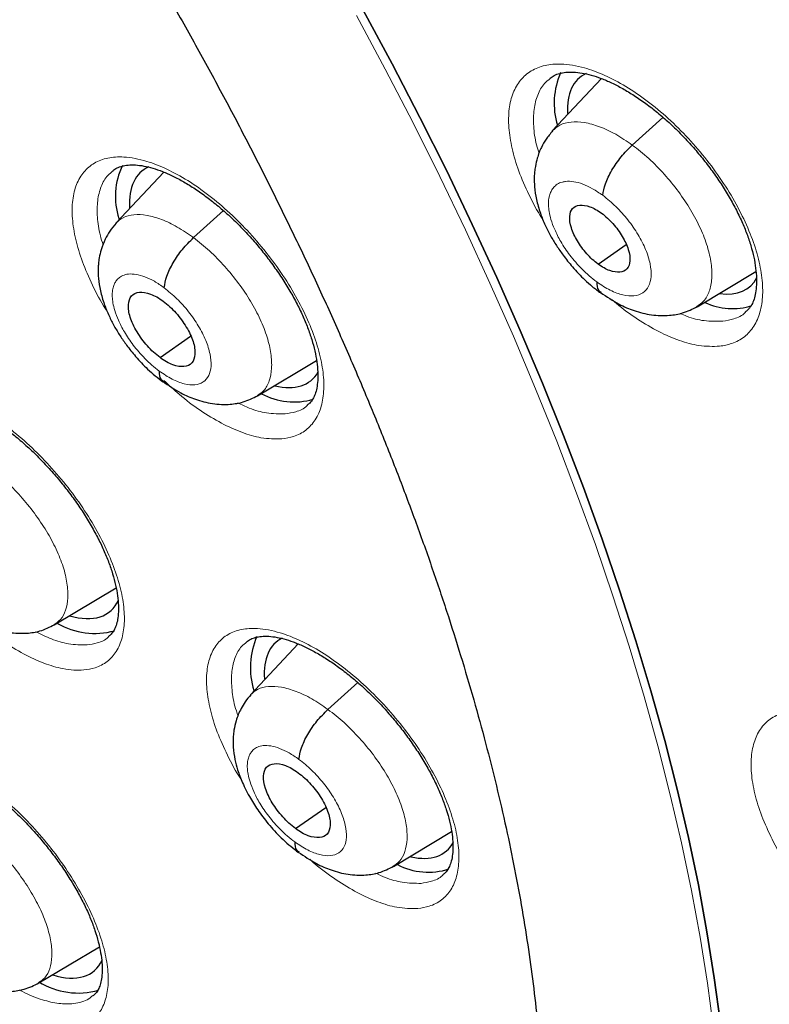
# Model space of a CAD drawing. Header units: millimetres. Extents: x 8 to 2230, y 12 to 2204.
# Tile 137 of 163: x 2064.17 to 2072.53, y 831.37 to 842.34. Entities that reach past the tile are written whole.
import ezdxf

# ---------------------------------------------------------------- set-up
doc = ezdxf.new("R2010")
doc.units = ezdxf.units.MM

msp = doc.modelspace()

# ---------------------------------------------------------------- linework, layer by layer
at = {"color": 7, "linetype": 'Continuous', "lineweight": 30}
for p, q in [((2070.662, 841.682), (2070.112, 841.1)), ((2071.005, 840.941), (2071.347, 841.25)), ((2065.78, 840.639), (2065.244, 840.071)), ((2066.111, 839.909), (2066.445, 840.21)), ((2070.624, 839.614), (2070.936, 839.831)), ((2071.728, 839.14), (2072.384, 839.532)), ((2065.738, 838.573), (2066.079, 838.81)), ((2066.826, 838.148), (2067.484, 838.541)), ((2064.559, 835.595), (2065.248, 836.007)), ((2067.28, 835.381), (2066.746, 834.816)), ((2067.611, 834.651), (2067.943, 834.952)), ((2067.249, 833.324), (2067.586, 833.559)), ((2068.341, 832.902), (2068.99, 833.29)), ((2064.386, 831.603), (2065.062, 832.007))]:
    msp.add_line(p, q, dxfattribs=at)
at = {"color": 252, "linetype": 'Continuous', "lineweight": 0, "flags": 128}
msp.add_lwpolyline([(2067.929, 842.384), (2068.25, 841.785), (2068.56, 841.187), (2068.859, 840.59), (2069.145, 839.995), (2069.418, 839.402), (2069.679, 838.812), (2069.927, 838.225), (2070.162, 837.642), (2070.384, 837.063), (2070.593, 836.489), (2070.788, 835.919), (2070.969, 835.355), (2071.137, 834.797), (2071.29, 834.246), (2071.429, 833.701), (2071.554, 833.164), (2071.665, 832.634), (2071.761, 832.113), (2071.843, 831.6), (2071.911, 831.096)], dxfattribs=at)
at = {"color": 7, "linetype": 'Continuous', "lineweight": 30, "flags": 128}
for points in [[(2068.005, 842.446), (2068.327, 841.847), (2068.637, 841.249), (2068.935, 840.652), (2069.221, 840.057), (2069.495, 839.464), (2069.756, 838.874), (2070.004, 838.287), (2070.239, 837.703), (2070.461, 837.124), (2070.669, 836.55), (2070.864, 835.98), (2071.046, 835.416), (2071.213, 834.858), (2071.367, 834.307), (2071.506, 833.762), (2071.631, 833.225), (2071.742, 832.695), (2071.838, 832.174), (2071.92, 831.661), (2071.987, 831.157)], [(2071.987, 831.157), (2071.92, 831.661), (2071.838, 832.174), (2071.742, 832.695), (2071.631, 833.225), (2071.506, 833.762), (2071.367, 834.307), (2071.213, 834.858), (2071.046, 835.416), (2070.864, 835.98), (2070.669, 836.55), (2070.461, 837.124), (2070.239, 837.703), (2070.004, 838.287), (2069.756, 838.874), (2069.495, 839.464), (2069.221, 840.057), (2068.935, 840.652), (2068.637, 841.249), (2068.327, 841.847), (2068.005, 842.446)]]:
    msp.add_lwpolyline(points, dxfattribs=at)
at = {"color": 7, "linetype": 'Continuous', "lineweight": 30}
for centre, radius, start, end in [((2070.994, 841.405), 0.86, 156.3737, 196.4568), ((2066.028, 840.369), 0.788, 154.0953, 198.3074), ((2072.123, 839.849), 0.73, 245.0089, 287.2123), ((2067.231, 838.838), 0.76, 241.6011, 286.4936), ((2065.01, 836.331), 0.832, 240.0935, 285.2378), ((2067.607, 835.121), 0.861, 156.3951, 197.411), ((2068.732, 833.591), 0.753, 242.5765, 287.6863), ((2064.828, 832.341), 0.85, 238.6098, 285.3668)]:
    msp.add_arc(centre, radius, start, end, dxfattribs=at)
for centre, major_axis, ratio, start_param, end_param in [((2071.366, 840.527), (-0.943, 1.17), 0.458154, 6.170424, 6.839748), ((2066.48, 839.485), (-0.941, 1.169), 0.457366, 6.158667, 6.848425), ((2071.366, 840.527), (-0.943, 1.17), 0.458154, 2.690502, 3.338879), ((2066.48, 839.485), (-0.941, 1.169), 0.457366, 2.609681, 3.316445), ((2064.236, 836.909), (-0.941, 1.169), 0.456328, 2.560303, 3.374415), ((2067.983, 834.238), (-0.942, 1.17), 0.456155, 6.180594, 6.852319), ((2067.983, 834.238), (-0.942, 1.17), 0.456155, 2.623599, 3.333172), ((2064.056, 832.905), (-0.941, 1.172), 0.455074, 2.553422, 3.367788)]:
    msp.add_ellipse(centre, major_axis=major_axis, ratio=ratio, start_param=start_param, end_param=end_param, dxfattribs=at)
for points, knots in [([(2091.276, 812.468), (2091.352, 812.528), (2091.502, 812.645), (2091.705, 812.812), (2091.885, 812.965), (2092.042, 813.104), (2092.188, 813.238), (2092.321, 813.363), (2092.441, 813.48), (2092.551, 813.59), (2092.662, 813.704), (2092.779, 813.827), (2092.894, 813.952), (2093.001, 814.072), (2093.099, 814.184), (2093.186, 814.287), (2093.287, 814.409), (2093.4, 814.548), (2093.526, 814.711), (2093.649, 814.875), (2093.771, 815.044), (2093.892, 815.217), (2094.011, 815.395), (2094.127, 815.575), (2094.24, 815.757), (2094.349, 815.941), (2094.46, 816.134), (2094.574, 816.343), (2094.696, 816.575), (2094.824, 816.835), (2094.97, 817.145), (2095.122, 817.496), (2095.273, 817.872), (2095.406, 818.233), (2095.521, 818.574), (2095.62, 818.888), (2095.686, 819.115), (2095.729, 819.269), (2095.757, 819.368), (2095.789, 819.488), (2095.825, 819.631), (2095.91, 819.976), (2096.028, 820.513), (2096.139, 821.146), (2096.215, 821.669), (2096.266, 822.082), (2096.308, 822.485), (2096.342, 822.879), (2096.367, 823.258), (2096.386, 823.613), (2096.398, 823.936), (2096.406, 824.224), (2096.409, 824.477), (2096.411, 824.692), (2096.41, 824.87), (2096.409, 824.998), (2096.408, 825.083), (2096.408, 825.142), (2096.406, 825.211), (2096.405, 825.304), (2096.402, 825.428), (2096.398, 825.582), (2096.392, 825.76), (2096.381, 826.036), (2096.362, 826.412), (2096.329, 826.899), (2096.286, 827.425), (2096.23, 827.991), (2096.16, 828.586), (2096.064, 829.307), (2095.935, 830.135), (2095.767, 831.063), (2095.589, 831.937), (2095.406, 832.757), (2095.22, 833.522), (2095.028, 834.264), (2094.83, 834.982), (2094.625, 835.685), (2094.371, 836.513), (2094.055, 837.486), (2093.661, 838.619), (2093.227, 839.789), (2092.752, 840.996), (2092.273, 842.149), (2091.796, 843.24), (2091.33, 844.265), (2090.836, 845.308), (2090.322, 846.354), (2089.749, 847.478), (2089.121, 848.665), (2088.436, 849.908), (2087.749, 851.11), (2087.062, 852.269), (2086.426, 853.31), (2085.843, 854.237), (2085.315, 855.058), (2084.778, 855.874), (2084.22, 856.705), (2083.615, 857.586), (2082.957, 858.521), (2082.243, 859.509), (2081.485, 860.532), (2080.682, 861.588), (2079.831, 862.676), (2079.035, 863.665), (2078.304, 864.552), (2077.649, 865.331), (2076.971, 866.121), (2076.271, 866.92), (2075.557, 867.717), (2074.843, 868.497), (2074.085, 869.308), (2073.293, 870.136), (2072.472, 870.973), (2071.689, 871.753), (2070.946, 872.476), (2070.244, 873.145), (2069.584, 873.761), (2069.039, 874.26), (2068.599, 874.657), (2068.26, 874.959), (2067.949, 875.234), (2067.674, 875.475), (2067.46, 875.661), (2067.3, 875.799), (2067.182, 875.9), (2067.058, 876.007), (2066.905, 876.138), (2066.708, 876.305), (2066.474, 876.502), (2066.207, 876.726), (2065.908, 876.973), (2065.577, 877.245), (2065.229, 877.528), (2064.878, 877.81), (2064.389, 878.198), (2063.775, 878.676), (2063.072, 879.211), (2062.437, 879.682), (2061.852, 880.108), (2061.265, 880.526), (2060.651, 880.955), (2059.998, 881.399), (2059.309, 881.857), (2058.593, 882.318), (2057.876, 882.767), (2057.181, 883.187), (2056.717, 883.462), (2056.485, 883.594), (2056.471, 883.602)], [0, 0, 0, 0, 0.0042077, 0.0082656, 0.0121942, 0.0159248, 0.0192828, 0.0222635, 0.025087, 0.0274445, 0.0301951, 0.0333074, 0.0363414, 0.0391559, 0.0417511, 0.0441273, 0.0462845, 0.0500415, 0.0536049, 0.057244, 0.060959, 0.0647457, 0.0685605, 0.0723922, 0.0762278, 0.0800446, 0.0838669, 0.0880517, 0.0927157, 0.0978595, 0.1034175, 0.1108565, 0.1178811, 0.1244908, 0.1306551, 0.136254, 0.141145, 0.1425561, 0.1442438, 0.1463224, 0.1487919, 0.151607, 0.164055, 0.1758629, 0.1825868, 0.189083, 0.1953511, 0.2013911, 0.2071965, 0.2125514, 0.217349, 0.2215892, 0.2252718, 0.2283967, 0.2309638, 0.232973, 0.2338958, 0.2346271, 0.2355301, 0.2368686, 0.2386424, 0.2408517, 0.2434653, 0.2462327, 0.2525492, 0.25933, 0.266575, 0.274284, 0.28244, 0.2906031, 0.303052, 0.3150371, 0.3265577, 0.3364509, 0.3459731, 0.3551243, 0.3639047, 0.3723252, 0.3807252, 0.3938239, 0.4072503, 0.4210066, 0.4350949, 0.4495177, 0.4610865, 0.4728647, 0.4848539, 0.4969042, 0.50868, 0.5232519, 0.5373587, 0.5509994, 0.5641721, 0.5768748, 0.586525, 0.5958834, 0.6050539, 0.614582, 0.6245464, 0.6355915, 0.6471277, 0.6591551, 0.6716742, 0.6846853, 0.6981888, 0.707561, 0.7171571, 0.7269774, 0.7370222, 0.7472853, 0.7573912, 0.7671239, 0.7789713, 0.7902141, 0.8008515, 0.8108829, 0.8203077, 0.8291254, 0.8373355, 0.8420902, 0.8466142, 0.8507949, 0.8544312, 0.8575189, 0.8592433, 0.8607325, 0.8621693, 0.8641563, 0.8667408, 0.8699231, 0.8733271, 0.8772235, 0.8816128, 0.8862861, 0.890855, 0.8953109, 0.9053658, 0.9147908, 0.9226729, 0.9300628, 0.9375455, 0.9454494, 0.9539496, 0.9628899, 0.9722711, 0.9818121, 0.9908807, 0.9994521, 1, 1, 1, 1]), ([(2048.207, 876.227), (2048.32, 876.162), (2048.646, 875.972), (2049.188, 875.649), (2049.833, 875.253), (2050.481, 874.844), (2051.13, 874.422), (2051.781, 873.987), (2052.433, 873.54), (2053.086, 873.081), (2053.74, 872.61), (2054.394, 872.127), (2055.048, 871.633), (2055.702, 871.127), (2056.356, 870.61), (2057.008, 870.082), (2057.66, 869.543), (2058.311, 868.993), (2058.96, 868.433), (2059.608, 867.863), (2060.253, 867.283), (2060.896, 866.694), (2061.537, 866.095), (2062.175, 865.487), (2062.81, 864.87), (2063.441, 864.244), (2064.069, 863.61), (2064.693, 862.967), (2065.312, 862.317), (2065.928, 861.659), (2066.539, 860.993), (2067.145, 860.321), (2067.746, 859.642), (2068.341, 858.956), (2068.931, 858.264), (2069.515, 857.565), (2070.093, 856.862), (2070.665, 856.152), (2071.23, 855.438), (2071.788, 854.718), (2072.34, 853.995), (2072.884, 853.266), (2073.42, 852.534), (2073.949, 851.799), (2074.471, 851.059), (2074.984, 850.317), (2075.488, 849.572), (2075.985, 848.825), (2076.472, 848.075), (2076.951, 847.324), (2077.42, 846.571), (2077.881, 845.816), (2078.331, 845.061), (2078.773, 844.305), (2079.204, 843.549), (2079.625, 842.793), (2080.036, 842.037), (2080.437, 841.282), (2080.827, 840.528), (2081.207, 839.775), (2081.576, 839.023), (2081.933, 838.274), (2082.28, 837.526), (2082.616, 836.781), (2082.94, 836.039), (2083.252, 835.3), (2083.553, 834.564), (2083.843, 833.832), (2084.12, 833.104), (2084.385, 832.381), (2084.639, 831.662), (2084.88, 830.947), (2085.109, 830.238), (2085.325, 829.535), (2085.53, 828.837), (2085.721, 828.145), (2085.9, 827.46), (2086.067, 826.781), (2086.221, 826.11), (2086.362, 825.445), (2086.49, 824.788), (2086.605, 824.139), (2086.708, 823.497), (2086.798, 822.864), (2086.874, 822.24), (2086.938, 821.624), (2086.989, 821.018), (2087.027, 820.42), (2087.052, 819.832), (2087.064, 819.254), (2087.064, 818.686), (2087.05, 818.128), (2087.024, 817.581), (2086.984, 817.044), (2086.932, 816.518), (2086.867, 816.004), (2086.79, 815.5), (2086.699, 815.008), (2086.597, 814.527), (2086.481, 814.058), (2086.353, 813.601), (2086.213, 813.156), (2086.06, 812.723), (2085.895, 812.303), (2085.717, 811.895), (2085.527, 811.499), (2085.325, 811.116), (2085.11, 810.746), (2084.884, 810.389), (2084.645, 810.045), (2084.394, 809.715), (2084.13, 809.397), (2083.856, 809.093), (2083.568, 808.804), (2083.361, 808.608), (2083.248, 808.512), (2083.237, 808.504)], [0, 0, 0, 0, 0.004666, 0.013525, 0.022386, 0.031248, 0.040111, 0.048976, 0.057841, 0.066707, 0.075574, 0.084443, 0.093312, 0.102182, 0.111052, 0.119924, 0.128796, 0.137669, 0.146543, 0.155417, 0.164292, 0.173167, 0.182043, 0.19092, 0.199797, 0.208674, 0.217552, 0.22643, 0.235308, 0.244187, 0.253065, 0.261944, 0.270824, 0.279703, 0.288583, 0.297462, 0.306342, 0.315222, 0.324102, 0.332981, 0.341861, 0.350741, 0.35962, 0.3685, 0.377379, 0.386258, 0.395137, 0.404015, 0.412893, 0.421771, 0.430649, 0.439526, 0.448402, 0.457279, 0.466154, 0.47503, 0.483904, 0.492778, 0.501652, 0.510525, 0.519397, 0.528268, 0.537138, 0.546008, 0.554877, 0.563745, 0.572611, 0.581477, 0.590342, 0.599206, 0.608069, 0.61693, 0.62579, 0.634649, 0.643507, 0.652364, 0.661219, 0.670073, 0.678925, 0.687776, 0.696626, 0.705475, 0.714322, 0.723168, 0.732013, 0.740858, 0.749701, 0.758543, 0.767386, 0.776228, 0.78507, 0.793912, 0.802755, 0.8116, 0.820446, 0.829295, 0.838147, 0.847003, 0.855864, 0.864731, 0.873605, 0.882487, 0.891378, 0.90028, 0.909194, 0.918121, 0.927061, 0.936017, 0.944988, 0.953975, 0.962977, 0.971994, 0.981025, 0.990068, 0.99912, 1, 1, 1, 1]), ([(2053.665, 856.772), (2053.746, 856.708), (2053.983, 856.523), (2054.375, 856.207), (2054.84, 855.822), (2055.304, 855.427), (2055.766, 855.021), (2056.227, 854.605), (2056.686, 854.179), (2057.142, 853.745), (2057.595, 853.301), (2058.046, 852.848), (2058.492, 852.388), (2058.935, 851.919), (2059.373, 851.443), (2059.807, 850.96), (2060.235, 850.47), (2060.659, 849.974), (2061.076, 849.472), (2061.487, 848.964), (2061.892, 848.451), (2062.29, 847.934), (2062.681, 847.412), (2063.065, 846.887), (2063.441, 846.358), (2063.809, 845.826), (2064.168, 845.291), (2064.519, 844.755), (2064.862, 844.217), (2065.195, 843.677), (2065.518, 843.137), (2065.832, 842.596), (2066.136, 842.056), (2066.43, 841.516), (2066.714, 840.978), (2066.986, 840.44), (2067.249, 839.905), (2067.5, 839.372), (2067.74, 838.842), (2067.968, 838.315), (2068.185, 837.792), (2068.391, 837.274), (2068.584, 836.76), (2068.766, 836.251), (2068.935, 835.747), (2069.093, 835.25), (2069.238, 834.759), (2069.371, 834.275), (2069.491, 833.798), (2069.6, 833.329), (2069.695, 832.869), (2069.779, 832.416), (2069.849, 831.973), (2069.908, 831.539), (2069.954, 831.115), (2069.988, 830.701), (2070.01, 830.297), (2070.02, 829.905), (2070.017, 829.523), (2070.004, 829.152), (2069.978, 828.794), (2069.941, 828.447), (2069.892, 828.112), (2069.833, 827.789), (2069.762, 827.479), (2069.681, 827.18), (2069.589, 826.895), (2069.486, 826.621), (2069.373, 826.36), (2069.249, 826.11), (2069.114, 825.873), (2068.967, 825.647), (2068.809, 825.433), (2068.64, 825.231), (2068.457, 825.041), (2068.299, 824.894), (2068.198, 824.815), (2068.167, 824.79)], [0, 0, 0, 0, 0.00708, 0.020534, 0.033994, 0.047461, 0.060933, 0.074412, 0.087895, 0.101384, 0.114876, 0.128373, 0.141872, 0.155375, 0.16888, 0.182388, 0.195897, 0.209408, 0.222919, 0.236431, 0.249944, 0.263456, 0.276967, 0.290478, 0.303987, 0.317494, 0.330999, 0.344502, 0.358001, 0.371497, 0.384989, 0.398477, 0.41196, 0.425438, 0.43891, 0.452376, 0.465836, 0.479288, 0.492732, 0.506168, 0.519596, 0.533014, 0.546422, 0.55982, 0.573207, 0.586582, 0.599946, 0.613297, 0.626635, 0.639961, 0.653273, 0.666573, 0.679859, 0.693134, 0.706397, 0.71965, 0.732895, 0.746134, 0.75937, 0.772606, 0.785847, 0.799098, 0.812368, 0.825665, 0.839, 0.852387, 0.86584, 0.879379, 0.893024, 0.906796, 0.920721, 0.93482, 0.949113, 0.96361, 0.978307, 0.99318, 1, 1, 1, 1]), ([(2070.088, 841.685), (2070.103, 841.697), (2070.133, 841.719), (2070.192, 841.741), (2070.263, 841.754), (2070.347, 841.757), (2070.443, 841.746), (2070.546, 841.723), (2070.657, 841.686), (2070.775, 841.636), (2070.898, 841.572), (2071.026, 841.495), (2071.156, 841.406), (2071.287, 841.304), (2071.415, 841.193), (2071.54, 841.073), (2071.659, 840.946), (2071.774, 840.811), (2071.883, 840.671), (2071.985, 840.526), (2072.077, 840.379), (2072.158, 840.233), (2072.227, 840.09), (2072.284, 839.952), (2072.329, 839.818), (2072.362, 839.69), (2072.383, 839.568), (2072.392, 839.457), (2072.39, 839.358), (2072.378, 839.273), (2072.358, 839.204), (2072.329, 839.146), (2072.299, 839.106), (2072.274, 839.087), (2072.265, 839.08)], [0, 0, 0, 0, 0.033083, 0.066107, 0.097045, 0.129978, 0.161603, 0.192412, 0.2228, 0.253636, 0.284916, 0.316553, 0.348416, 0.380365, 0.412247, 0.443867, 0.475216, 0.507, 0.5391, 0.571359, 0.603549, 0.635458, 0.666924, 0.697716, 0.728681, 0.760026, 0.79155, 0.82297, 0.854045, 0.884679, 0.915013, 0.945555, 0.980278, 1, 1, 1, 1]), ([(2070.117, 841.098), (2070.091, 841.068), (2070.044, 841.012), (2069.986, 840.91), (2069.946, 840.808), (2069.925, 840.714), (2069.915, 840.644), (2069.91, 840.568), (2069.913, 840.467), (2069.934, 840.332), (2069.975, 840.188), (2070.03, 840.052), (2070.092, 839.931), (2070.158, 839.82), (2070.239, 839.704), (2070.343, 839.574), (2070.454, 839.457), (2070.561, 839.361), (2070.621, 839.316), (2070.653, 839.293)], [0, 0, 0, 0, 0.061494, 0.114891, 0.179819, 0.227195, 0.257969, 0.284711, 0.342864, 0.414255, 0.490752, 0.558485, 0.617825, 0.675049, 0.733077, 0.806263, 0.894922, 0.945324, 1, 1, 1, 1]), ([(2070.676, 840.381), (2070.683, 840.422), (2070.698, 840.506), (2070.773, 840.66), (2070.878, 840.815), (2070.963, 840.899), (2071.005, 840.941)], [0, 0, 0, 0, 0.248475, 0.499465, 0.750426, 1, 1, 1, 1]), ([(2065.213, 840.656), (2065.227, 840.667), (2065.256, 840.688), (2065.313, 840.708), (2065.381, 840.72), (2065.462, 840.721), (2065.556, 840.71), (2065.657, 840.685), (2065.766, 840.647), (2065.882, 840.596), (2066.004, 840.532), (2066.13, 840.454), (2066.259, 840.363), (2066.389, 840.261), (2066.516, 840.149), (2066.64, 840.029), (2066.76, 839.901), (2066.874, 839.766), (2066.983, 839.625), (2067.084, 839.48), (2067.177, 839.333), (2067.259, 839.187), (2067.329, 839.044), (2067.386, 838.906), (2067.432, 838.773), (2067.466, 838.645), (2067.489, 838.524), (2067.499, 838.413), (2067.498, 838.315), (2067.488, 838.231), (2067.469, 838.163), (2067.442, 838.108), (2067.414, 838.068), (2067.39, 838.05), (2067.381, 838.043)], [0, 0, 0, 0, 0.033877, 0.066752, 0.097493, 0.130219, 0.16165, 0.192351, 0.222581, 0.253292, 0.284475, 0.316041, 0.347856, 0.379778, 0.411646, 0.443247, 0.474616, 0.50636, 0.538429, 0.57067, 0.602861, 0.634786, 0.666278, 0.697226, 0.728003, 0.759292, 0.79076, 0.822116, 0.853113, 0.883635, 0.9138, 0.944102, 0.978041, 1, 1, 1, 1]), ([(2070.624, 839.614), (2070.602, 839.631), (2070.558, 839.665), (2070.476, 839.751), (2070.387, 839.871), (2070.317, 840.021), (2070.299, 840.151), (2070.332, 840.243), (2070.414, 840.28), (2070.51, 840.265), (2070.596, 840.227), (2070.64, 840.197), (2070.662, 840.182)], [0, 0, 0, 0, 0.062835, 0.125537, 0.250829, 0.375517, 0.499985, 0.624467, 0.749168, 0.874459, 0.937162, 1, 1, 1, 1]), ([(2070.662, 840.182), (2070.684, 840.165), (2070.728, 840.13), (2070.81, 840.045), (2070.899, 839.924), (2070.969, 839.775), (2070.987, 839.645), (2070.954, 839.553), (2070.871, 839.516), (2070.775, 839.531), (2070.69, 839.569), (2070.646, 839.599), (2070.624, 839.614)], [0, 0, 0, 0, 0.0628351, 0.1255373, 0.2508291, 0.3755178, 0.4999856, 0.6244672, 0.749168, 0.8744595, 0.9371623, 1, 1, 1, 1]), ([(2065.249, 840.069), (2065.224, 840.04), (2065.178, 839.986), (2065.122, 839.887), (2065.083, 839.787), (2065.061, 839.694), (2065.051, 839.623), (2065.047, 839.547), (2065.05, 839.447), (2065.071, 839.315), (2065.112, 839.174), (2065.166, 839.042), (2065.226, 838.924), (2065.291, 838.815), (2065.37, 838.703), (2065.471, 838.576), (2065.606, 838.432), (2065.713, 838.347), (2065.771, 838.301)], [0, 0, 0, 0, 0.061444, 0.114909, 0.180148, 0.228039, 0.259454, 0.286541, 0.344961, 0.416295, 0.492703, 0.560339, 0.619555, 0.676544, 0.734289, 0.807147, 0.895456, 1, 1, 1, 1]), ([(2065.785, 839.35), (2065.792, 839.392), (2065.806, 839.476), (2065.881, 839.629), (2065.985, 839.783), (2066.07, 839.867), (2066.111, 839.909)], [0, 0, 0, 0, 0.2488639, 0.4996304, 0.7502806, 1, 1, 1, 1]), ([(2070.61, 839.416), (2070.611, 839.38), (2070.613, 839.325), (2070.647, 839.307), (2070.659, 839.301)], [0, 0, 0, 0, 0.653488, 1, 1, 1, 1]), ([(2065.738, 838.573), (2065.713, 838.592), (2065.665, 838.63), (2065.574, 838.725), (2065.475, 838.859), (2065.397, 839.025), (2065.376, 839.168), (2065.412, 839.27), (2065.502, 839.311), (2065.608, 839.293), (2065.702, 839.251), (2065.751, 839.217), (2065.775, 839.2)], [0, 0, 0, 0, 0.0628355, 0.1255377, 0.2508294, 0.3755209, 0.4999916, 0.6244704, 0.7491688, 0.8744602, 0.9371627, 1, 1, 1, 1]), ([(2065.775, 839.2), (2065.8, 839.181), (2065.848, 839.142), (2065.939, 839.047), (2066.038, 838.913), (2066.116, 838.748), (2066.137, 838.604), (2066.101, 838.502), (2066.011, 838.462), (2065.905, 838.479), (2065.811, 838.522), (2065.762, 838.556), (2065.738, 838.573)], [0, 0, 0, 0, 0.062836, 0.125538, 0.250829, 0.375521, 0.499992, 0.624471, 0.749169, 0.87446, 0.937163, 1, 1, 1, 1]), ([(2070.65, 839.298), (2070.719, 839.252), (2070.842, 839.169), (2071.032, 839.089), (2071.215, 839.042), (2071.407, 839.037), (2071.58, 839.066), (2071.676, 839.114), (2071.729, 839.141)], [0, 0, 0, 0, 0.197368, 0.3535648, 0.5292943, 0.7023236, 0.835177, 1, 1, 1, 1]), ([(2065.729, 838.422), (2065.73, 838.387), (2065.732, 838.333), (2065.766, 838.316), (2065.778, 838.31)], [0, 0, 0, 0, 0.662126, 1, 1, 1, 1]), ([(2065.768, 838.308), (2065.835, 838.262), (2065.954, 838.18), (2066.14, 838.101), (2066.32, 838.054), (2066.508, 838.046), (2066.68, 838.075), (2066.775, 838.122), (2066.828, 838.148)], [0, 0, 0, 0, 0.196133, 0.351623, 0.526859, 0.700569, 0.83416, 1, 1, 1, 1]), ([(2062.994, 838.075), (2063.007, 838.085), (2063.033, 838.104), (2063.086, 838.123), (2063.152, 838.135), (2063.231, 838.136), (2063.322, 838.125), (2063.422, 838.1), (2063.529, 838.063), (2063.644, 838.012), (2063.764, 837.948), (2063.89, 837.87), (2064.018, 837.78), (2064.148, 837.679), (2064.275, 837.567), (2064.399, 837.447), (2064.519, 837.319), (2064.634, 837.185), (2064.744, 837.044), (2064.846, 836.9), (2064.94, 836.753), (2065.023, 836.607), (2065.095, 836.464), (2065.154, 836.326), (2065.202, 836.193), (2065.238, 836.066), (2065.262, 835.945), (2065.275, 835.834), (2065.276, 835.736), (2065.267, 835.652), (2065.25, 835.585), (2065.225, 835.531), (2065.198, 835.491), (2065.175, 835.472), (2065.165, 835.464)], [0, 0, 0, 0, 0.032304, 0.065186, 0.095833, 0.12847, 0.159781, 0.190388, 0.220525, 0.251133, 0.282237, 0.313743, 0.345517, 0.377415, 0.409273, 0.440889, 0.472252, 0.503962, 0.536006, 0.568233, 0.600428, 0.63237, 0.663891, 0.69487, 0.725625, 0.756874, 0.788305, 0.819625, 0.850573, 0.881016, 0.911038, 0.941119, 0.974286, 1, 1, 1, 1]), ([(2063.503, 835.76), (2063.569, 835.714), (2063.687, 835.632), (2063.872, 835.552), (2064.051, 835.503), (2064.24, 835.495), (2064.412, 835.522), (2064.508, 835.569), (2064.56, 835.596)], [0, 0, 0, 0, 0.19538, 0.350415, 0.525332, 0.699283, 0.833394, 1, 1, 1, 1]), ([(2066.705, 835.406), (2066.719, 835.416), (2066.746, 835.436), (2066.802, 835.456), (2066.869, 835.468), (2066.949, 835.469), (2067.042, 835.457), (2067.142, 835.433), (2067.251, 835.395), (2067.367, 835.345), (2067.489, 835.281), (2067.616, 835.203), (2067.745, 835.114), (2067.875, 835.012), (2068.003, 834.901), (2068.128, 834.781), (2068.249, 834.654), (2068.364, 834.52), (2068.474, 834.38), (2068.577, 834.236), (2068.671, 834.09), (2068.755, 833.944), (2068.826, 833.802), (2068.885, 833.665), (2068.933, 833.533), (2068.969, 833.406), (2068.993, 833.286), (2069.005, 833.176), (2069.005, 833.078), (2068.996, 832.995), (2068.978, 832.928), (2068.953, 832.874), (2068.926, 832.835), (2068.903, 832.817), (2068.894, 832.809)], [0, 0, 0, 0, 0.03381, 0.066491, 0.097074, 0.129628, 0.160936, 0.191564, 0.221731, 0.252388, 0.283533, 0.315072, 0.34687, 0.378785, 0.410655, 0.442272, 0.473642, 0.50537, 0.537426, 0.569657, 0.601845, 0.633774, 0.665274, 0.69623, 0.726977, 0.758227, 0.789655, 0.820969, 0.851916, 0.882377, 0.912459, 0.942655, 0.976254, 1, 1, 1, 1]), ([(2066.751, 834.813), (2066.729, 834.789), (2066.689, 834.742), (2066.631, 834.646), (2066.588, 834.54), (2066.564, 834.434), (2066.552, 834.334), (2066.553, 834.225), (2066.57, 834.1), (2066.605, 833.968), (2066.659, 833.825), (2066.739, 833.668), (2066.842, 833.508), (2066.964, 833.351), (2067.113, 833.191), (2067.225, 833.102), (2067.284, 833.056)], [0, 0, 0, 0, 0.052883, 0.099928, 0.176435, 0.230384, 0.263833, 0.326126, 0.398911, 0.458657, 0.534705, 0.626836, 0.706501, 0.795198, 0.892896, 1, 1, 1, 1]), ([(2067.287, 834.095), (2067.294, 834.136), (2067.307, 834.219), (2067.381, 834.372), (2067.485, 834.526), (2067.569, 834.609), (2067.611, 834.651)], [0, 0, 0, 0, 0.249162, 0.499757, 0.750154, 1, 1, 1, 1]), ([(2062.808, 834.062), (2062.82, 834.071), (2062.844, 834.09), (2062.895, 834.108), (2062.959, 834.12), (2063.036, 834.12), (2063.126, 834.109), (2063.225, 834.085), (2063.331, 834.047), (2063.445, 833.997), (2063.565, 833.933), (2063.691, 833.856), (2063.819, 833.766), (2063.948, 833.665), (2064.076, 833.554), (2064.201, 833.434), (2064.321, 833.307), (2064.437, 833.173), (2064.548, 833.033), (2064.652, 832.889), (2064.747, 832.743), (2064.831, 832.598), (2064.905, 832.456), (2064.966, 832.318), (2065.015, 832.186), (2065.052, 832.059), (2065.078, 831.939), (2065.093, 831.829), (2065.095, 831.731), (2065.088, 831.648), (2065.072, 831.581), (2065.05, 831.528), (2065.024, 831.488), (2065.002, 831.47), (2064.991, 831.461)], [0, 0, 0, 0, 0.031862, 0.064605, 0.095111, 0.127597, 0.158783, 0.18931, 0.219387, 0.249926, 0.280981, 0.312454, 0.344209, 0.3761, 0.407962, 0.439601, 0.470971, 0.502664, 0.534695, 0.566918, 0.599122, 0.631083, 0.662631, 0.693639, 0.724385, 0.755603, 0.787007, 0.818299, 0.849212, 0.879601, 0.909533, 0.939474, 0.972128, 1, 1, 1, 1]), ([(2067.249, 833.324), (2067.224, 833.343), (2067.176, 833.381), (2067.084, 833.476), (2066.984, 833.609), (2066.905, 833.774), (2066.883, 833.916), (2066.917, 834.017), (2067.007, 834.057), (2067.112, 834.039), (2067.206, 833.996), (2067.255, 833.963), (2067.28, 833.946)], [0, 0, 0, 0, 0.0628363, 0.1255402, 0.2508337, 0.375525, 0.4999967, 0.6244716, 0.7491656, 0.874459, 0.937163, 1, 1, 1, 1]), ([(2067.28, 833.946), (2067.304, 833.927), (2067.353, 833.889), (2067.445, 833.794), (2067.544, 833.661), (2067.624, 833.496), (2067.646, 833.354), (2067.611, 833.253), (2067.522, 833.213), (2067.416, 833.231), (2067.322, 833.273), (2067.273, 833.307), (2067.249, 833.324)], [0, 0, 0, 0, 0.0628363, 0.1255402, 0.2508336, 0.3755251, 0.4999968, 0.6244716, 0.7491657, 0.8744591, 0.9371631, 1, 1, 1, 1]), ([(2067.241, 833.175), (2067.243, 833.14), (2067.245, 833.087), (2067.279, 833.07), (2067.29, 833.065)], [0, 0, 0, 0, 0.670268, 1, 1, 1, 1]), ([(2067.28, 833.062), (2067.347, 833.017), (2067.466, 832.935), (2067.653, 832.856), (2067.832, 832.808), (2068.021, 832.801), (2068.194, 832.829), (2068.289, 832.876), (2068.342, 832.903)], [0, 0, 0, 0, 0.195541, 0.350678, 0.525727, 0.699658, 0.833642, 1, 1, 1, 1]), ([(2063.33, 831.771), (2063.395, 831.725), (2063.513, 831.643), (2063.698, 831.563), (2063.875, 831.513), (2064.064, 831.503), (2064.238, 831.53), (2064.334, 831.577), (2064.387, 831.604)], [0, 0, 0, 0, 0.19465, 0.349202, 0.523719, 0.697898, 0.832575, 1, 1, 1, 1])]:
    msp.add_open_spline(points, degree=3, knots=knots, dxfattribs=at)
at = {"color": 252, "linetype": 'Continuous', "lineweight": 0}
for points, knots in [([(2055.526, 883.511), (2056.515, 882.917), (2058.493, 881.729), (2061.5, 879.623), (2064.506, 877.298), (2067.493, 874.75), (2070.436, 872.005), (2073.312, 869.082), (2076.098, 866.005), (2078.773, 862.798), (2081.316, 859.485), (2083.707, 856.094), (2085.927, 852.649), (2087.959, 849.179), (2089.787, 845.711), (2091.396, 842.272), (2092.775, 838.887), (2093.911, 835.586), (2094.797, 832.392), (2095.425, 829.331), (2095.791, 826.427), (2095.891, 823.702), (2095.725, 821.179), (2095.294, 818.877), (2094.603, 816.811), (2093.649, 815.009), (2092.552, 813.55), (2091.666, 812.83), (2091.274, 812.511)], [0, 0, 0, 0, 0.038766, 0.077532, 0.116298, 0.155064, 0.19383, 0.232596, 0.271362, 0.310128, 0.348894, 0.387661, 0.426427, 0.465193, 0.503959, 0.542725, 0.581491, 0.620257, 0.659023, 0.697789, 0.736555, 0.775321, 0.814087, 0.852853, 0.891619, 0.930385, 0.969151, 1, 1, 1, 1]), ([(2071.979, 838.699), (2072.025, 838.707), (2072.13, 838.725), (2072.26, 838.799), (2072.367, 838.917), (2072.436, 839.075), (2072.465, 839.266), (2072.454, 839.486), (2072.403, 839.727), (2072.312, 839.984), (2072.187, 840.25), (2072.028, 840.515), (2071.842, 840.774), (2071.633, 841.018), (2071.408, 841.241), (2071.172, 841.437), (2070.932, 841.6), (2070.696, 841.724), (2070.497, 841.798), (2070.337, 841.834), (2070.186, 841.849), (2070.027, 841.835), (2069.873, 841.774), (2069.754, 841.671), (2069.67, 841.528), (2069.626, 841.348), (2069.622, 841.139), (2069.659, 840.905), (2069.733, 840.652), (2069.849, 840.39), (2069.944, 840.204), (2070.007, 840.111), (2070.011, 840.105)], [0, 0, 0, 0, 0.028663, 0.064263, 0.099863, 0.135444, 0.171026, 0.206576, 0.242125, 0.277643, 0.31316, 0.34866, 0.384159, 0.419663, 0.455166, 0.490694, 0.526221, 0.561783, 0.597344, 0.619585, 0.641826, 0.677416, 0.713005, 0.748596, 0.784186, 0.819759, 0.855331, 0.89087, 0.926409, 0.961919, 0.997429, 1, 1, 1, 1]), ([(2069.966, 840.849), (2069.956, 840.88), (2069.922, 840.987), (2069.901, 841.154), (2069.904, 841.343), (2069.945, 841.503), (2070.007, 841.619), (2070.068, 841.665), (2070.091, 841.683)], [0, 0, 0, 0, 0.082658, 0.281473, 0.48049, 0.679507, 0.878638, 1, 1, 1, 1]), ([(2070.113, 841.098), (2070.14, 841.122), (2070.196, 841.173), (2070.319, 841.204), (2070.469, 841.198), (2070.638, 841.151), (2070.819, 841.069), (2070.943, 840.984), (2071.005, 840.941)], [0, 0, 0, 0, 0.149111, 0.319219, 0.489348, 0.659537, 0.829654, 1, 1, 1, 1]), ([(2071.005, 840.941), (2071.066, 840.893), (2071.19, 840.797), (2071.364, 840.618), (2071.523, 840.424), (2071.66, 840.219), (2071.77, 840.011), (2071.848, 839.808), (2071.89, 839.619), (2071.897, 839.45), (2071.868, 839.308), (2071.813, 839.201), (2071.752, 839.161), (2071.725, 839.143)], [0, 0, 0, 0, 0.092829, 0.185536, 0.278282, 0.370993, 0.463693, 0.556313, 0.648882, 0.741575, 0.834272, 0.926847, 1, 1, 1, 1]), ([(2067.096, 837.666), (2067.141, 837.673), (2067.243, 837.689), (2067.37, 837.759), (2067.476, 837.873), (2067.543, 838.027), (2067.571, 838.214), (2067.559, 838.432), (2067.508, 838.671), (2067.417, 838.927), (2067.292, 839.191), (2067.134, 839.457), (2066.95, 839.716), (2066.742, 839.962), (2066.518, 840.187), (2066.284, 840.385), (2066.047, 840.551), (2065.812, 840.679), (2065.616, 840.756), (2065.458, 840.795), (2065.309, 840.813), (2065.152, 840.803), (2065, 840.747), (2064.883, 840.647), (2064.801, 840.508), (2064.758, 840.332), (2064.755, 840.125), (2064.792, 839.893), (2064.867, 839.643), (2064.982, 839.381), (2065.078, 839.193), (2065.144, 839.096), (2065.15, 839.086)], [0, 0, 0, 0, 0.028009, 0.063554, 0.0991, 0.134635, 0.17017, 0.205689, 0.241208, 0.276713, 0.312218, 0.347718, 0.383218, 0.418722, 0.454227, 0.489745, 0.525263, 0.560796, 0.59633, 0.618541, 0.640752, 0.676291, 0.71183, 0.74737, 0.78291, 0.81844, 0.85397, 0.889484, 0.924999, 0.960501, 0.996004, 1, 1, 1, 1]), ([(2065.103, 839.83), (2065.092, 839.864), (2065.058, 839.973), (2065.035, 840.14), (2065.037, 840.326), (2065.077, 840.482), (2065.137, 840.594), (2065.195, 840.637), (2065.216, 840.653)], [0, 0, 0, 0, 0.089283, 0.288351, 0.487513, 0.686676, 0.8859, 1, 1, 1, 1]), ([(2070.61, 839.416), (2070.581, 839.438), (2070.525, 839.481), (2070.421, 839.579), (2070.31, 839.707), (2070.208, 839.859), (2070.139, 839.995), (2070.097, 840.108), (2070.079, 840.186), (2070.073, 840.237), (2070.07, 840.269), (2070.07, 840.295), (2070.071, 840.315), (2070.073, 840.338), (2070.079, 840.371), (2070.092, 840.413), (2070.115, 840.455), (2070.141, 840.484), (2070.169, 840.506), (2070.195, 840.52), (2070.226, 840.53), (2070.276, 840.539), (2070.35, 840.537), (2070.452, 840.509), (2070.562, 840.459), (2070.637, 840.407), (2070.676, 840.381)], [0, 0, 0, 0, 0.048487, 0.094543, 0.179676, 0.255792, 0.322827, 0.380799, 0.429632, 0.450645, 0.469393, 0.485879, 0.5001, 0.507835, 0.532072, 0.571475, 0.606157, 0.647499, 0.670655, 0.695452, 0.721895, 0.750005, 0.811682, 0.873893, 0.9366, 1, 1, 1, 1]), ([(2070.676, 840.381), (2070.725, 840.341), (2070.824, 840.261), (2070.96, 840.108), (2071.075, 839.943), (2071.16, 839.774), (2071.21, 839.614), (2071.221, 839.473), (2071.193, 839.362), (2071.127, 839.287), (2071.028, 839.253), (2070.904, 839.264), (2070.761, 839.316), (2070.66, 839.382), (2070.61, 839.416)], [0, 0, 0, 0, 0.083337, 0.16667, 0.250005, 0.333339, 0.416673, 0.500005, 0.58334, 0.666674, 0.750004, 0.833336, 0.916667, 1, 1, 1, 1]), ([(2065.245, 840.069), (2065.271, 840.092), (2065.325, 840.142), (2065.444, 840.17), (2065.59, 840.164), (2065.754, 840.117), (2065.93, 840.035), (2066.051, 839.951), (2066.111, 839.909)], [0, 0, 0, 0, 0.148284, 0.318557, 0.488851, 0.659206, 0.829489, 1, 1, 1, 1]), ([(2066.111, 839.909), (2066.172, 839.862), (2066.292, 839.767), (2066.462, 839.591), (2066.618, 839.401), (2066.753, 839.2), (2066.861, 838.996), (2066.938, 838.798), (2066.98, 838.614), (2066.988, 838.449), (2066.961, 838.31), (2066.908, 838.206), (2066.85, 838.168), (2066.824, 838.151)], [0, 0, 0, 0, 0.092866, 0.18561, 0.278392, 0.371141, 0.463878, 0.556535, 0.649142, 0.741874, 0.834607, 0.927217, 1, 1, 1, 1]), ([(2065.729, 838.422), (2065.701, 838.444), (2065.647, 838.486), (2065.547, 838.582), (2065.44, 838.705), (2065.341, 838.852), (2065.273, 838.983), (2065.233, 839.092), (2065.215, 839.168), (2065.208, 839.217), (2065.206, 839.247), (2065.205, 839.273), (2065.206, 839.292), (2065.208, 839.314), (2065.213, 839.346), (2065.225, 839.386), (2065.247, 839.426), (2065.272, 839.455), (2065.298, 839.475), (2065.323, 839.488), (2065.353, 839.498), (2065.4, 839.506), (2065.471, 839.503), (2065.569, 839.476), (2065.675, 839.427), (2065.748, 839.376), (2065.785, 839.35)], [0, 0, 0, 0, 0.048482, 0.094532, 0.179656, 0.255768, 0.322801, 0.380775, 0.429613, 0.45063, 0.469382, 0.485874, 0.500101, 0.5078, 0.532003, 0.571395, 0.606083, 0.64744, 0.670607, 0.695418, 0.721877, 0.750005, 0.811679, 0.87389, 0.936598, 1, 1, 1, 1]), ([(2065.785, 839.35), (2065.832, 839.312), (2065.928, 839.234), (2066.059, 839.086), (2066.17, 838.926), (2066.253, 838.763), (2066.302, 838.609), (2066.314, 838.473), (2066.287, 838.366), (2066.225, 838.294), (2066.13, 838.263), (2066.011, 838.274), (2065.874, 838.325), (2065.777, 838.39), (2065.729, 838.422)], [0, 0, 0, 0, 0.083336, 0.166662, 0.249996, 0.333331, 0.416666, 0.5, 0.583335, 0.666671, 0.750002, 0.833334, 0.916666, 1, 1, 1, 1]), ([(2070.78, 839.217), (2070.795, 839.204), (2070.887, 839.121), (2071.063, 838.998), (2071.301, 838.856), (2071.532, 838.758), (2071.766, 838.695), (2071.904, 838.697), (2071.979, 838.699)], [0, 0, 0, 0, 0.035801, 0.221279, 0.406758, 0.592413, 0.778068, 1, 1, 1, 1]), ([(2072.014, 838.978), (2071.947, 838.976), (2071.822, 838.974), (2071.656, 839.013), (2071.563, 839.054), (2071.538, 839.065)], [0, 0, 0, 0, 0.4696136, 0.8625077, 1, 1, 1, 1]), ([(2072.267, 839.079), (2072.266, 839.077), (2072.233, 839.04), (2072.149, 839.003), (2072.056, 838.985), (2072.014, 838.978)], [0, 0, 0, 0, 0.023986, 0.564661, 1, 1, 1, 1]), ([(2064.887, 835.091), (2064.93, 835.097), (2065.03, 835.112), (2065.154, 835.18), (2065.257, 835.292), (2065.321, 835.444), (2065.347, 835.63), (2065.333, 835.846), (2065.279, 836.084), (2065.187, 836.338), (2065.061, 836.602), (2064.902, 836.867), (2064.716, 837.126), (2064.508, 837.371), (2064.285, 837.597), (2064.051, 837.795), (2063.815, 837.962), (2063.582, 838.09), (2063.387, 838.168), (2063.23, 838.208), (2063.083, 838.228), (2062.928, 838.218), (2062.779, 838.164), (2062.664, 838.066), (2062.585, 837.928), (2062.545, 837.754), (2062.544, 837.55), (2062.583, 837.319), (2062.662, 837.07), (2062.741, 836.876), (2062.803, 836.767), (2062.814, 836.747)], [0, 0, 0, 0, 0.028465, 0.06516, 0.101854, 0.138539, 0.175224, 0.211902, 0.248579, 0.285252, 0.321925, 0.3586, 0.395276, 0.431958, 0.468641, 0.505332, 0.542024, 0.578723, 0.615422, 0.638356, 0.66129, 0.697979, 0.734668, 0.771357, 0.808046, 0.844729, 0.881411, 0.918086, 0.954761, 0.991435, 1, 1, 1, 1]), ([(2065.78, 838.318), (2065.837, 838.265), (2065.97, 838.141), (2066.187, 837.98), (2066.424, 837.836), (2066.652, 837.734), (2066.884, 837.666), (2067.021, 837.666), (2067.096, 837.666)], [0, 0, 0, 0, 0.124937, 0.292782, 0.460627, 0.628543, 0.79646, 1, 1, 1, 1]), ([(2067.134, 837.945), (2067.066, 837.945), (2066.943, 837.945), (2066.759, 837.995), (2066.647, 838.047), (2066.604, 838.068)], [0, 0, 0, 0, 0.426178, 0.777788, 1, 1, 1, 1]), ([(2067.382, 838.042), (2067.38, 838.04), (2067.347, 838.003), (2067.264, 837.968), (2067.173, 837.952), (2067.134, 837.945)], [0, 0, 0, 0, 0.039956, 0.576901, 1, 1, 1, 1]), ([(2063.834, 837.348), (2063.894, 837.3), (2064.014, 837.206), (2064.185, 837.03), (2064.34, 836.84), (2064.476, 836.639), (2064.584, 836.436), (2064.663, 836.239), (2064.706, 836.056), (2064.716, 835.892), (2064.691, 835.755), (2064.639, 835.652), (2064.582, 835.615), (2064.556, 835.598)], [0, 0, 0, 0, 0.09291, 0.185697, 0.278523, 0.371315, 0.464095, 0.556797, 0.649449, 0.742224, 0.835, 0.927653, 1, 1, 1, 1]), ([(2063.707, 835.629), (2063.721, 835.617), (2063.811, 835.534), (2063.984, 835.41), (2064.218, 835.264), (2064.446, 835.16), (2064.631, 835.107), (2064.778, 835.086), (2064.85, 835.089), (2064.887, 835.091)], [0, 0, 0, 0, 0.0331138, 0.2181198, 0.4031259, 0.5881607, 0.7731955, 0.8865978, 1, 1, 1, 1]), ([(2064.925, 835.37), (2064.857, 835.371), (2064.735, 835.371), (2064.537, 835.428), (2064.41, 835.489), (2064.351, 835.518)], [0, 0, 0, 0, 0.3958324, 0.7192052, 1, 1, 1, 1]), ([(2068.612, 832.433), (2068.656, 832.44), (2068.757, 832.455), (2068.883, 832.523), (2068.987, 832.636), (2069.052, 832.788), (2069.078, 832.974), (2069.064, 833.189), (2069.01, 833.426), (2068.918, 833.68), (2068.791, 833.943), (2068.631, 834.207), (2068.445, 834.465), (2068.235, 834.709), (2068.01, 834.933), (2067.775, 835.131), (2067.537, 835.296), (2067.302, 835.424), (2067.105, 835.501), (2066.947, 835.54), (2066.799, 835.559), (2066.643, 835.549), (2066.493, 835.494), (2066.377, 835.396), (2066.296, 835.259), (2066.256, 835.085), (2066.254, 834.88), (2066.294, 834.65), (2066.37, 834.402), (2066.488, 834.142), (2066.582, 833.96), (2066.644, 833.87), (2066.647, 833.865)], [0, 0, 0, 0, 0.027864, 0.06349, 0.099116, 0.134727, 0.170337, 0.205934, 0.241531, 0.277123, 0.312714, 0.348311, 0.383908, 0.419518, 0.455129, 0.490755, 0.526381, 0.562019, 0.597656, 0.619938, 0.64222, 0.677836, 0.713453, 0.74907, 0.784687, 0.820293, 0.855899, 0.891493, 0.927087, 0.962679, 0.998271, 1, 1, 1, 1]), ([(2065.166, 835.463), (2065.164, 835.461), (2065.132, 835.425), (2065.051, 835.391), (2064.963, 835.377), (2064.925, 835.37)], [0, 0, 0, 0, 0.037014, 0.57931, 1, 1, 1, 1]), ([(2066.609, 834.579), (2066.596, 834.616), (2066.559, 834.727), (2066.534, 834.897), (2066.534, 835.08), (2066.572, 835.235), (2066.63, 835.345), (2066.687, 835.388), (2066.708, 835.403)], [0, 0, 0, 0, 0.098113, 0.295457, 0.492865, 0.690274, 0.887751, 1, 1, 1, 1]), ([(2066.747, 834.813), (2066.772, 834.836), (2066.826, 834.885), (2066.944, 834.913), (2067.089, 834.906), (2067.253, 834.858), (2067.429, 834.777), (2067.551, 834.693), (2067.611, 834.651)], [0, 0, 0, 0, 0.147696, 0.318087, 0.488498, 0.658971, 0.829373, 1, 1, 1, 1]), ([(2067.611, 834.651), (2067.672, 834.604), (2067.792, 834.51), (2067.964, 834.335), (2068.121, 834.146), (2068.257, 833.946), (2068.366, 833.743), (2068.445, 833.547), (2068.489, 833.363), (2068.499, 833.2), (2068.473, 833.062), (2068.422, 832.959), (2068.364, 832.922), (2068.338, 832.905)], [0, 0, 0, 0, 0.0928962, 0.1856704, 0.2784836, 0.3712625, 0.4640304, 0.5567183, 0.6493571, 0.7421196, 0.8348828, 0.9275229, 1, 1, 1, 1]), ([(2074.707, 831.522), (2074.753, 831.53), (2074.856, 831.547), (2074.985, 831.62), (2075.091, 831.735), (2075.157, 831.891), (2075.184, 832.079), (2075.17, 832.296), (2075.117, 832.535), (2075.024, 832.79), (2074.896, 833.052), (2074.735, 833.315), (2074.547, 833.572), (2074.335, 833.814), (2074.108, 834.036), (2073.87, 834.231), (2073.629, 834.393), (2073.391, 834.518), (2073.192, 834.592), (2073.032, 834.628), (2072.881, 834.644), (2072.723, 834.631), (2072.57, 834.572), (2072.452, 834.47), (2072.371, 834.329), (2072.329, 834.153), (2072.327, 833.946), (2072.366, 833.714), (2072.443, 833.465), (2072.562, 833.205), (2072.657, 833.023), (2072.719, 832.933), (2072.722, 832.928)], [0, 0, 0, 0, 0.02844, 0.064068, 0.099696, 0.135292, 0.170888, 0.206452, 0.242015, 0.277559, 0.313103, 0.34865, 0.384196, 0.419765, 0.455335, 0.490938, 0.526541, 0.562173, 0.597805, 0.620109, 0.642413, 0.678022, 0.71363, 0.74924, 0.78485, 0.820436, 0.856021, 0.891577, 0.927132, 0.962674, 0.998217, 1, 1, 1, 1]), ([(2064.717, 831.089), (2064.759, 831.095), (2064.857, 831.109), (2064.98, 831.176), (2065.08, 831.286), (2065.143, 831.436), (2065.167, 831.62), (2065.15, 831.833), (2065.095, 832.07), (2065.001, 832.322), (2064.873, 832.584), (2064.712, 832.848), (2064.526, 833.106), (2064.317, 833.351), (2064.092, 833.576), (2063.859, 833.774), (2063.622, 833.941), (2063.39, 834.071), (2063.195, 834.149), (2063.039, 834.19), (2062.893, 834.21), (2062.739, 834.202), (2062.592, 834.149), (2062.479, 834.053), (2062.402, 833.918), (2062.364, 833.746), (2062.365, 833.543), (2062.406, 833.315), (2062.487, 833.067), (2062.568, 832.873), (2062.631, 832.763), (2062.644, 832.742)], [0, 0, 0, 0, 0.0281448, 0.0648184, 0.1014919, 0.1381584, 0.1748248, 0.2114893, 0.2481538, 0.2848223, 0.3214909, 0.3581677, 0.3948446, 0.4315304, 0.4682162, 0.5049076, 0.5415991, 0.5782903, 0.6149816, 0.6379071, 0.6608327, 0.6975017, 0.7341706, 0.7708399, 0.8075091, 0.8441742, 0.8808394, 0.9175045, 0.9541697, 0.9908405, 1, 1, 1, 1]), ([(2067.241, 833.175), (2067.213, 833.196), (2067.159, 833.238), (2067.059, 833.332), (2066.951, 833.455), (2066.851, 833.601), (2066.783, 833.731), (2066.741, 833.84), (2066.722, 833.915), (2066.715, 833.964), (2066.712, 833.994), (2066.711, 834.02), (2066.712, 834.039), (2066.713, 834.061), (2066.718, 834.093), (2066.73, 834.132), (2066.751, 834.172), (2066.776, 834.2), (2066.802, 834.22), (2066.827, 834.233), (2066.856, 834.243), (2066.903, 834.251), (2066.974, 834.248), (2067.071, 834.22), (2067.177, 834.172), (2067.251, 834.121), (2067.287, 834.095)], [0, 0, 0, 0, 0.048256, 0.094112, 0.178937, 0.254869, 0.321842, 0.379876, 0.428895, 0.450046, 0.468964, 0.48565, 0.500103, 0.507847, 0.532093, 0.571499, 0.606181, 0.647519, 0.670672, 0.695465, 0.721903, 0.750007, 0.811591, 0.873772, 0.93651, 1, 1, 1, 1]), ([(2067.287, 834.095), (2067.335, 834.057), (2067.431, 833.98), (2067.564, 833.832), (2067.676, 833.673), (2067.76, 833.511), (2067.81, 833.358), (2067.823, 833.223), (2067.798, 833.117), (2067.736, 833.046), (2067.643, 833.015), (2067.523, 833.027), (2067.386, 833.078), (2067.29, 833.142), (2067.241, 833.175)], [0, 0, 0, 0, 0.083335, 0.166665, 0.249998, 0.333327, 0.416666, 0.5, 0.583337, 0.666672, 0.750002, 0.833334, 0.916666, 1, 1, 1, 1]), ([(2063.647, 833.345), (2063.707, 833.298), (2063.827, 833.203), (2063.998, 833.028), (2064.155, 832.838), (2064.291, 832.638), (2064.401, 832.437), (2064.481, 832.241), (2064.526, 832.059), (2064.538, 831.896), (2064.514, 831.76), (2064.464, 831.659), (2064.408, 831.622), (2064.383, 831.606)], [0, 0, 0, 0, 0.092951, 0.185779, 0.278646, 0.371479, 0.464301, 0.557044, 0.649738, 0.742555, 0.835372, 0.928065, 1, 1, 1, 1]), ([(2067.408, 832.982), (2067.427, 832.964), (2067.523, 832.877), (2067.703, 832.749), (2067.939, 832.604), (2068.168, 832.502), (2068.4, 832.433), (2068.537, 832.433), (2068.612, 832.433)], [0, 0, 0, 0, 0.045462, 0.228372, 0.411282, 0.594236, 0.77719, 1, 1, 1, 1]), ([(2068.649, 832.713), (2068.581, 832.714), (2068.458, 832.714), (2068.282, 832.761), (2068.178, 832.81), (2068.143, 832.826)], [0, 0, 0, 0, 0.445847, 0.811961, 1, 1, 1, 1]), ([(2068.894, 832.808), (2068.892, 832.806), (2068.859, 832.769), (2068.777, 832.735), (2068.688, 832.72), (2068.649, 832.713)], [0, 0, 0, 0, 0.041176, 0.579199, 1, 1, 1, 1]), ([(2063.522, 831.647), (2063.541, 831.629), (2063.637, 831.541), (2063.815, 831.412), (2064.05, 831.266), (2064.276, 831.162), (2064.461, 831.107), (2064.607, 831.086), (2064.68, 831.088), (2064.717, 831.089)], [0, 0, 0, 0, 0.0455068, 0.2278813, 0.4102557, 0.5926199, 0.774984, 0.887492, 1, 1, 1, 1]), ([(2064.754, 831.37), (2064.7, 831.37), (2064.593, 831.369), (2064.405, 831.42), (2064.263, 831.473), (2064.183, 831.52), (2064.173, 831.526)], [0, 0, 0, 0, 0.317941, 0.635883, 0.95382, 1, 1, 1, 1]), ([(2064.989, 831.464), (2064.97, 831.447), (2064.908, 831.393), (2064.816, 831.379), (2064.754, 831.37)], [0, 0, 0, 0, 0.324404, 1, 1, 1, 1])]:
    msp.add_open_spline(points, degree=3, knots=knots, dxfattribs=at)

doc.saveas('drawing.dxf')
